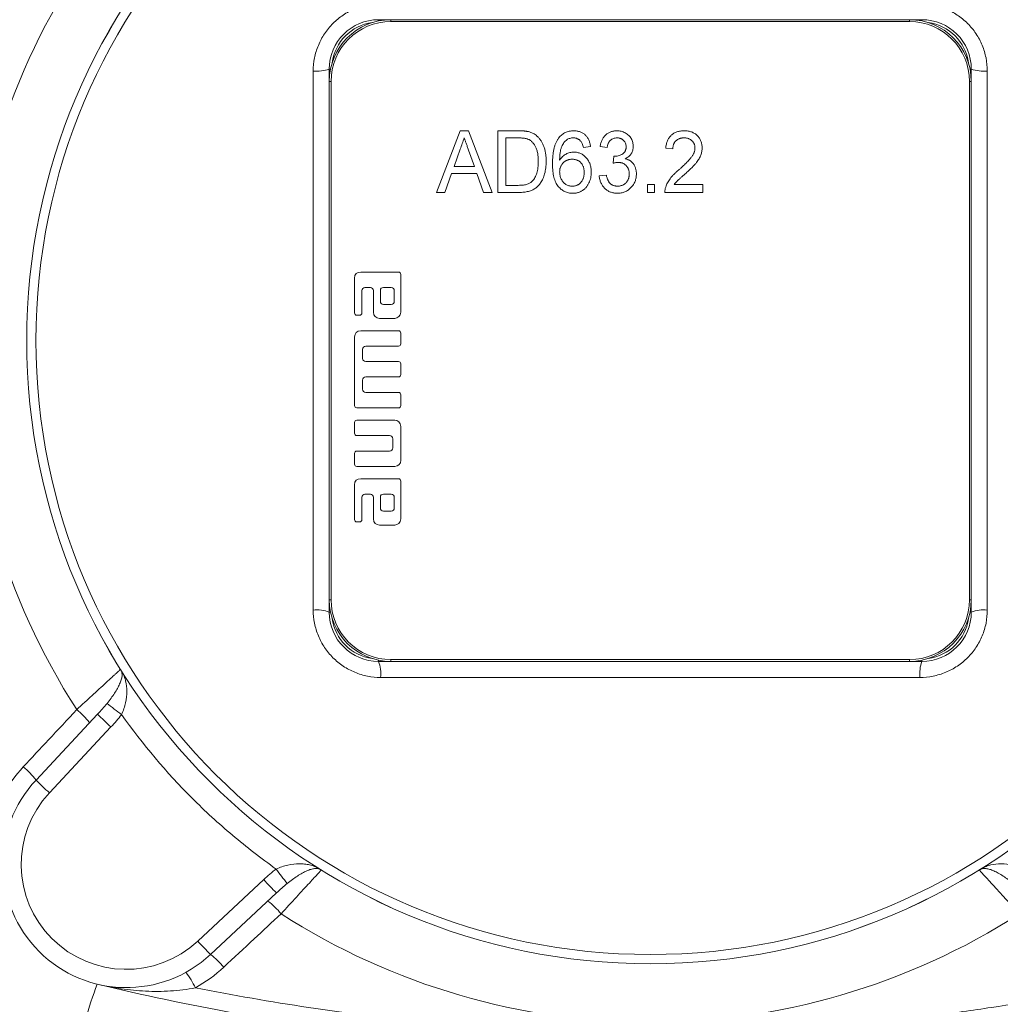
# Model space of a CAD drawing. Header units: millimetres. Extents: x 9 to 1131, y -444 to 1084.
# Tile 22 of 26: x 882 to 962, y 820 to 900. Entities that reach past the tile are written whole.
import ezdxf

# ---------------------------------------------------------------- set-up
doc = ezdxf.new("R2010")
doc.units = ezdxf.units.MM

msp = doc.modelspace()

# ---------------------------------------------------------------- linework, layer by layer
at = {"color": 7, "linetype": 'Continuous', "lineweight": 15}
for p, q in [((911.351, 900.193), (912.351, 900.193)), ((912.351, 900.193), (912.351, 900.043)), ((912.351, 900.193), (954.351, 900.193)), ((954.351, 900.043), (912.351, 900.043)), ((954.351, 900.193), (955.351, 900.193)), ((954.351, 900.193), (954.351, 900.043)), ((907.351, 895.193), (907.351, 896.193)), ((959.351, 896.193), (959.351, 895.193)), ((907.351, 853.193), (907.351, 895.193)), ((907.351, 895.193), (907.501, 895.193)), ((907.501, 895.193), (907.501, 853.193)), ((959.201, 853.193), (959.201, 895.193)), ((959.201, 895.193), (959.351, 895.193)), ((959.351, 895.193), (959.351, 853.193)), ((916.032, 886.193), (917.943, 891.193)), ((917.943, 891.193), (918.633, 891.193)), ((918.633, 891.193), (920.544, 886.193)), ((921.011, 891.193), (922.641, 891.193)), ((921.011, 886.193), (921.011, 891.193)), ((921.652, 890.616), (921.652, 886.77)), ((922.642, 890.616), (921.652, 890.616)), ((917.96, 889.694), (917.468, 888.308)), ((919.106, 888.308), (918.64, 889.623)), ((928.511, 889.911), (927.935, 889.847)), ((929.858, 889.847), (929.281, 889.911)), ((935.178, 889.719), (934.601, 889.783)), ((930.345, 888.565), (930.409, 889.142)), ((917.468, 888.308), (919.106, 888.308)), ((917.263, 887.731), (916.717, 886.193)), ((919.311, 887.731), (917.263, 887.731)), ((919.858, 886.193), (919.311, 887.731)), ((929.217, 887.539), (929.794, 887.603)), ((921.652, 886.77), (922.658, 886.77)), ((933.127, 886.834), (933.704, 886.834)), ((933.127, 886.193), (933.127, 886.834)), ((933.704, 886.834), (933.704, 886.193)), ((935.293, 886.834), (937.614, 886.834)), ((937.614, 886.834), (937.614, 886.193)), ((916.717, 886.193), (916.032, 886.193)), ((920.544, 886.193), (919.858, 886.193)), ((922.718, 886.193), (921.011, 886.193)), ((933.704, 886.193), (933.127, 886.193)), ((937.614, 886.193), (934.537, 886.193)), ((909.401, 879.243), (909.401, 876.431)), ((912.964, 879.743), (909.901, 879.743)), ((913.151, 876.493), (913.151, 879.555)), ((910.245, 878.493), (910.682, 878.493)), ((912.37, 878.493), (911.745, 878.493)), ((909.995, 876.431), (909.995, 878.243)), ((910.933, 878.243), (910.933, 876.493)), ((911.495, 878.243), (911.495, 877.368)), ((912.62, 877.368), (912.62, 878.243)), ((911.745, 877.118), (912.37, 877.118)), ((909.589, 876.243), (909.807, 876.243)), ((911.432, 875.993), (912.651, 875.993)), ((909.401, 874.493), (909.401, 868.93)), ((912.964, 874.993), (909.901, 874.993)), ((913.15, 873.93), (913.151, 874.805)), ((910.307, 873.743), (912.964, 873.743)), ((910.058, 872.743), (910.058, 873.493)), ((912.964, 872.493), (910.307, 872.493)), ((913.151, 871.431), (913.15, 872.31)), ((910.307, 871.243), (912.965, 871.241)), ((910.058, 870.243), (910.058, 870.993)), ((912.964, 869.993), (910.307, 869.993)), ((913.151, 868.93), (913.15, 869.806)), ((909.589, 868.743), (912.965, 868.74)), ((909.401, 867.555), (909.401, 866.68)), ((912.651, 867.743), (909.589, 867.743)), ((913.151, 864.493), (913.151, 867.243)), ((909.589, 866.493), (912.245, 866.493)), ((912.495, 866.243), (912.495, 865.493)), ((909.401, 865.056), (909.401, 864.181)), ((912.245, 865.243), (909.589, 865.243)), ((909.589, 863.993), (912.651, 863.993)), ((909.401, 862.493), (909.401, 859.681)), ((912.964, 862.993), (909.901, 862.993)), ((913.151, 859.743), (913.151, 862.805)), ((910.245, 861.743), (910.682, 861.743)), ((912.37, 861.743), (911.745, 861.743)), ((909.995, 859.681), (909.995, 861.493)), ((910.933, 861.493), (910.933, 859.743)), ((911.495, 861.493), (911.495, 860.618)), ((912.62, 860.618), (912.62, 861.493)), ((911.745, 860.368), (912.37, 860.368)), ((909.589, 859.493), (909.807, 859.493)), ((911.432, 859.243), (912.651, 859.243)), ((907.351, 852.193), (907.351, 853.193)), ((907.351, 853.193), (907.501, 853.193)), ((959.201, 853.193), (959.351, 853.193)), ((959.351, 853.193), (959.351, 852.193)), ((912.351, 848.193), (911.351, 848.193)), ((912.351, 848.343), (954.351, 848.343)), ((912.351, 848.343), (912.351, 848.193)), ((954.351, 848.193), (912.351, 848.193)), ((954.351, 848.343), (954.351, 848.193)), ((955.351, 848.193), (954.351, 848.193)), ((883.61, 838.585), (888.595, 843.931)), ((889.673, 842.889), (884.688, 837.543)), ((896.702, 825.53), (902.047, 830.515)), ((903.089, 829.436), (897.743, 824.451))]:
    msp.add_line(p, q, dxfattribs=at)
at = {"color": 8, "linetype": 'Continuous', "lineweight": 15}
for p, q in [((911.351, 900.092), (911.351, 900.193)), ((955.351, 900.092), (955.351, 900.193)), ((907.452, 896.193), (907.351, 896.193)), ((959.25, 896.193), (959.351, 896.193)), ((907.351, 852.193), (907.452, 852.193)), ((959.351, 852.193), (959.25, 852.193)), ((911.351, 848.193), (911.351, 848.294)), ((955.351, 848.193), (955.351, 848.294))]:
    msp.add_line(p, q, dxfattribs=at)
at = {"color": 7, "linetype": 'Continuous', "lineweight": 15}
for radius in [50.5, 50.499, 49.748]:
    msp.add_circle((933.351, 874.193), radius, dxfattribs=at)
for centre, radius, start, end in [((933.351, 874.193), 55.238, 147.2261, 212.7739), ((911.351, 896.193), 4, 90, 180), ((912.351, 895.193), 5, 90, 180), ((912.351, 895.193), 4.85, 90, 180), ((911.351, 896.193), 3.8, 97.79011, 172.20989), ((954.351, 895.193), 5, 0, 90), ((954.351, 895.193), 4.85, 0, 90), ((955.351, 896.193), 4, 0, 90), ((955.351, 896.193), 3.8, 7.79011, 82.20989), ((906.345, 898.947), 2.932, 264.33703, 290.06789), ((960.357, 898.947), 2.932, 249.93211, 275.66297), ((912.351, 853.193), 5, 180, 270), ((912.351, 853.193), 4.85, 180, 270), ((954.351, 853.193), 4.85, 270, 0), ((954.351, 853.193), 5, 270, 0), ((906.345, 849.439), 2.932, 69.93211, 95.66297), ((911.351, 852.193), 4, 180, 270), ((955.351, 852.193), 4, 270, 0), ((960.357, 849.439), 2.932, 84.33703, 110.06789), ((911.351, 852.193), 3.8, 187.79011, 262.20989), ((955.351, 852.193), 3.8, 277.79011, 352.20989), ((908.597, 847.187), 2.932, 354.33703, 20.06789), ((958.105, 847.187), 2.932, 159.93211, 185.66297), ((882.181, 838.687), 7.33, 38.2537, 49.86239), ((908.242, 868.177), 30.056, 231.08083, 233.89804), ((904.064, 858.87), 21.505, 224.00247, 227.99783), ((877.874, 834.07), 7.299, 38.20726, 49.88067), ((890.923, 831.765), 10, 137, 313), ((899.079, 853.524), 21.505, 224.00247, 227.99783), ((890.905, 831.746), 8.5, 137, 313), ((927.335, 849.084), 30.056, 216.10196, 218.91917), ((918.028, 844.905), 21.505, 222.00217, 225.99753), ((897.845, 823.023), 7.33, 40.13761, 51.7463), ((933.351, 874.193), 55.238, 237.2261, 302.7739), ((912.683, 839.92), 21.505, 222.00217, 225.99753), ((893.228, 818.716), 7.299, 40.11933, 51.79274), ((889.521, 818.317), 7.791, 26.18058, 36.98586), ((921.85, 809.303), 35.64, 159.0491, 168.81595)]:
    msp.add_arc(centre, radius, start, end, dxfattribs=at)
for points, knots in [([(906.056, 896.029), (906.056, 896.388), (906.091, 896.742), (906.194, 897.264), (906.237, 897.437), (906.341, 897.78), (906.402, 897.95), (906.607, 898.446), (906.774, 898.76), (907.17, 899.354), (907.401, 899.636), (907.905, 900.14), (908.181, 900.367), (908.779, 900.767), (909.096, 900.936), (909.753, 901.208), (910.097, 901.313), (910.801, 901.453), (911.156, 901.488), (911.515, 901.488)], [0, 0, 0, 0, 0.125, 0.125, 0.1875, 0.1875, 0.25, 0.25, 0.375, 0.375, 0.5, 0.5, 0.625, 0.625, 0.75, 0.75, 0.875, 0.875, 1, 1, 1, 1]), ([(955.188, 901.488), (955.547, 901.488), (955.9, 901.453), (956.422, 901.35), (956.595, 901.307), (956.938, 901.203), (957.108, 901.142), (957.604, 900.937), (957.918, 900.77), (958.512, 900.374), (958.794, 900.143), (959.298, 899.639), (959.525, 899.364), (959.925, 898.766), (960.094, 898.448), (960.367, 897.791), (960.471, 897.447), (960.612, 896.744), (960.647, 896.388), (960.647, 896.029)], [0, 0, 0, 0, 0.125, 0.125, 0.1875, 0.1875, 0.25, 0.25, 0.375, 0.375, 0.5, 0.5, 0.625, 0.625, 0.75, 0.75, 0.875, 0.875, 1, 1, 1, 1]), ([(906.056, 852.357), (906.056, 855.986), (906.056, 859.625), (906.056, 866.913), (906.056, 870.565), (906.056, 881.498), (906.056, 888.771), (906.056, 896.029)], [0, 0, 0, 0, 0.25, 0.25, 0.5, 0.5, 1, 1, 1, 1]), ([(960.647, 896.029), (960.647, 892.4), (960.647, 888.761), (960.647, 881.473), (960.647, 877.821), (960.647, 866.888), (960.647, 859.615), (960.647, 852.357)], [0, 0, 0, 0, 0.25, 0.25, 0.5, 0.5, 1, 1, 1, 1]), ([(922.641, 891.193), (922.685, 891.193), (922.772, 891.193), (922.897, 891.188), (923.015, 891.184), (923.124, 891.175), (923.226, 891.166), (923.318, 891.152), (923.403, 891.139), (923.457, 891.127), (923.482, 891.121)], [0, 0, 0, 0, 0.157424, 0.306633, 0.445241, 0.5746, 0.694729, 0.805874, 0.906668, 1, 1, 1, 1]), ([(925.947, 890.625), (925.985, 890.67), (926.06, 890.759), (926.188, 890.875), (926.324, 890.974), (926.471, 891.054), (926.628, 891.116), (926.794, 891.162), (926.97, 891.188), (927.091, 891.191), (927.152, 891.193)], [0, 0, 0, 0, 0.128399, 0.252052, 0.373559, 0.49325, 0.614257, 0.738226, 0.866468, 1, 1, 1, 1]), ([(927.152, 891.193), (927.198, 891.192), (927.289, 891.19), (927.421, 891.174), (927.547, 891.147), (927.667, 891.11), (927.78, 891.062), (927.887, 891.003), (927.987, 890.934), (928.08, 890.854), (928.165, 890.764), (928.243, 890.667), (928.31, 890.56), (928.37, 890.447), (928.418, 890.324), (928.46, 890.194), (928.491, 890.055), (928.504, 889.96), (928.511, 889.911)], [0, 0, 0, 0, 0.066831, 0.131182, 0.193072, 0.253383, 0.312355, 0.370833, 0.429632, 0.489002, 0.548563, 0.6085, 0.669189, 0.730882, 0.79451, 0.860019, 0.92847, 1, 1, 1, 1]), ([(929.281, 889.911), (929.29, 889.96), (929.309, 890.058), (929.345, 890.198), (929.392, 890.33), (929.446, 890.453), (929.508, 890.567), (929.578, 890.673), (929.657, 890.77), (929.744, 890.859), (929.837, 890.938), (929.936, 891.006), (930.041, 891.063), (930.151, 891.111), (930.267, 891.148), (930.388, 891.174), (930.515, 891.191), (930.602, 891.192), (930.646, 891.193)], [0, 0, 0, 0, 0.073474, 0.14393, 0.211483, 0.276397, 0.339537, 0.400937, 0.461804, 0.521672, 0.581043, 0.63948, 0.697183, 0.754937, 0.813715, 0.873931, 0.935729, 1, 1, 1, 1]), ([(930.646, 891.193), (930.706, 891.191), (930.826, 891.187), (931.002, 891.153), (931.171, 891.1), (931.33, 891.025), (931.477, 890.932), (931.607, 890.821), (931.719, 890.696), (931.811, 890.555), (931.882, 890.404), (931.935, 890.248), (931.967, 890.086), (931.971, 889.977), (931.973, 889.922)], [0, 0, 0, 0, 0.088649, 0.175139, 0.260794, 0.347181, 0.432481, 0.514672, 0.596397, 0.678294, 0.760076, 0.840002, 0.919676, 1, 1, 1, 1]), ([(934.601, 889.783), (934.607, 889.839), (934.618, 889.947), (934.65, 890.104), (934.691, 890.251), (934.742, 890.388), (934.803, 890.515), (934.875, 890.632), (934.957, 890.739), (935.051, 890.834), (935.154, 890.918), (935.265, 890.992), (935.384, 891.054), (935.512, 891.106), (935.649, 891.144), (935.794, 891.172), (935.947, 891.19), (936.052, 891.192), (936.106, 891.193)], [0, 0, 0, 0, 0.072967, 0.141968, 0.207758, 0.270771, 0.331502, 0.390732, 0.448872, 0.506547, 0.563872, 0.621145, 0.679358, 0.738731, 0.80011, 0.863751, 0.930105, 1, 1, 1, 1]), ([(936.106, 891.193), (936.16, 891.192), (936.266, 891.19), (936.42, 891.171), (936.565, 891.14), (936.703, 891.097), (936.831, 891.04), (936.951, 890.972), (937.062, 890.891), (937.163, 890.798), (937.253, 890.696), (937.333, 890.588), (937.399, 890.473), (937.455, 890.353), (937.497, 890.226), (937.528, 890.094), (937.547, 889.955), (937.549, 889.861), (937.55, 889.813)], [0, 0, 0, 0, 0.072329, 0.141561, 0.207281, 0.270921, 0.333258, 0.394409, 0.455095, 0.516353, 0.577341, 0.637043, 0.695816, 0.754712, 0.813548, 0.874045, 0.935696, 1, 1, 1, 1]), ([(918.287, 890.616), (918.233, 890.464), (918.124, 890.156), (918.015, 889.849), (917.96, 889.694)], [0, 0, 0, 0, 0.496112, 1, 1, 1, 1]), ([(918.64, 889.623), (918.622, 889.673), (918.587, 889.772), (918.535, 889.916), (918.488, 890.053), (918.441, 890.18), (918.4, 890.301), (918.359, 890.413), (918.322, 890.517), (918.298, 890.584), (918.287, 890.616)], [0, 0, 0, 0, 0.153246, 0.298376, 0.435391, 0.564608, 0.685392, 0.798377, 0.903247, 1, 1, 1, 1]), ([(923.448, 890.513), (923.426, 890.521), (923.379, 890.539), (923.302, 890.559), (923.215, 890.578), (923.119, 890.591), (923.013, 890.603), (922.898, 890.611), (922.773, 890.615), (922.687, 890.616), (922.642, 890.616)], [0, 0, 0, 0, 0.087228, 0.18505, 0.29274, 0.411646, 0.542395, 0.683685, 0.835745, 1, 1, 1, 1]), ([(924.281, 888.731), (924.28, 888.795), (924.278, 888.919), (924.267, 889.099), (924.249, 889.269), (924.222, 889.426), (924.188, 889.573), (924.147, 889.708), (924.098, 889.832), (924.041, 889.944), (923.978, 890.046), (923.912, 890.138), (923.844, 890.224), (923.771, 890.299), (923.696, 890.366), (923.617, 890.425), (923.535, 890.474), (923.477, 890.5), (923.448, 890.513)], [0, 0, 0, 0, 0.091784, 0.178424, 0.26013, 0.336666, 0.408687, 0.476012, 0.539622, 0.599999, 0.656936, 0.711725, 0.763648, 0.813598, 0.862274, 0.908973, 0.954867, 1, 1, 1, 1]), ([(923.482, 891.121), (923.548, 891.103), (923.678, 891.068), (923.86, 890.986), (924.028, 890.887), (924.127, 890.804), (924.177, 890.763)], [0, 0, 0, 0, 0.259984, 0.509661, 0.755808, 1, 1, 1, 1]), ([(924.177, 890.763), (924.207, 890.735), (924.269, 890.679), (924.353, 890.584), (924.432, 890.487), (924.506, 890.383), (924.572, 890.273), (924.634, 890.157), (924.689, 890.036), (924.738, 889.909), (924.781, 889.776), (924.819, 889.639), (924.851, 889.497), (924.877, 889.351), (924.897, 889.2), (924.911, 889.044), (924.92, 888.884), (924.921, 888.775), (924.922, 888.72)], [0, 0, 0, 0, 0.055952, 0.111954, 0.168205, 0.22462, 0.282177, 0.340349, 0.399745, 0.460575, 0.522613, 0.586146, 0.650757, 0.717027, 0.785094, 0.854641, 0.926254, 1, 1, 1, 1]), ([(925.435, 888.534), (925.435, 888.593), (925.436, 888.708), (925.442, 888.879), (925.452, 889.044), (925.466, 889.202), (925.484, 889.354), (925.505, 889.5), (925.532, 889.64), (925.561, 889.774), (925.596, 889.902), (925.633, 890.024), (925.676, 890.139), (925.722, 890.249), (925.772, 890.352), (925.825, 890.449), (925.884, 890.54), (925.926, 890.597), (925.947, 890.625)], [0, 0, 0, 0, 0.080471, 0.158699, 0.233818, 0.306337, 0.376316, 0.44382, 0.508472, 0.571252, 0.63136, 0.689781, 0.745755, 0.799845, 0.852191, 0.902947, 0.951899, 1, 1, 1, 1]), ([(926.588, 890.468), (926.548, 890.433), (926.465, 890.362), (926.357, 890.231), (926.261, 890.078), (926.189, 889.936), (926.139, 889.808), (926.106, 889.698), (926.079, 889.576), (926.055, 889.444), (926.037, 889.3), (926.023, 889.145), (926.014, 888.978), (926.012, 888.863), (926.011, 888.803)], [0, 0, 0, 0, 0.087463, 0.179841, 0.277627, 0.383708, 0.441422, 0.503954, 0.572149, 0.645816, 0.724955, 0.810409, 0.902239, 1, 1, 1, 1]), ([(927.118, 890.616), (927.072, 890.614), (926.979, 890.611), (926.843, 890.582), (926.711, 890.536), (926.63, 890.491), (926.588, 890.468)], [0, 0, 0, 0, 0.250545, 0.498539, 0.746579, 1, 1, 1, 1]), ([(927.71, 890.36), (927.69, 890.38), (927.65, 890.42), (927.584, 890.473), (927.515, 890.517), (927.442, 890.553), (927.367, 890.582), (927.287, 890.602), (927.204, 890.614), (927.147, 890.615), (927.118, 890.616)], [0, 0, 0, 0, 0.130064, 0.255547, 0.378913, 0.500263, 0.620946, 0.743794, 0.870216, 1, 1, 1, 1]), ([(930.665, 890.616), (930.614, 890.614), (930.514, 890.61), (930.371, 890.573), (930.243, 890.512), (930.148, 890.441), (930.08, 890.373), (930.033, 890.316), (929.992, 890.252), (929.955, 890.183), (929.923, 890.107), (929.896, 890.026), (929.874, 889.939), (929.863, 889.878), (929.858, 889.847)], [0, 0, 0, 0, 0.124914, 0.242572, 0.356162, 0.470765, 0.52947, 0.589087, 0.650268, 0.713994, 0.780363, 0.849858, 0.922899, 1, 1, 1, 1]), ([(931.396, 889.901), (931.394, 889.951), (931.389, 890.047), (931.35, 890.185), (931.285, 890.309), (931.21, 890.399), (931.14, 890.461), (931.083, 890.503), (931.022, 890.538), (930.957, 890.566), (930.89, 890.59), (930.818, 890.604), (930.743, 890.615), (930.691, 890.616), (930.665, 890.616)], [0, 0, 0, 0, 0.129855, 0.251594, 0.372008, 0.494325, 0.55624, 0.616902, 0.678371, 0.739428, 0.801343, 0.864769, 0.930902, 1, 1, 1, 1]), ([(936.094, 890.616), (936.06, 890.615), (935.994, 890.614), (935.898, 890.603), (935.806, 890.585), (935.72, 890.559), (935.64, 890.524), (935.564, 890.485), (935.494, 890.435), (935.43, 890.38), (935.371, 890.318), (935.32, 890.249), (935.277, 890.174), (935.24, 890.094), (935.214, 890.008), (935.193, 889.917), (935.182, 889.819), (935.179, 889.753), (935.178, 889.719)], [0, 0, 0, 0, 0.069876, 0.136676, 0.200125, 0.262235, 0.322327, 0.381088, 0.439194, 0.498506, 0.557197, 0.615958, 0.675124, 0.73577, 0.797424, 0.861835, 0.929402, 1, 1, 1, 1]), ([(936.973, 889.802), (936.972, 889.83), (936.971, 889.885), (936.959, 889.966), (936.941, 890.044), (936.913, 890.118), (936.879, 890.189), (936.836, 890.257), (936.787, 890.321), (936.731, 890.382), (936.667, 890.437), (936.599, 890.485), (936.526, 890.525), (936.448, 890.558), (936.366, 890.585), (936.279, 890.602), (936.188, 890.614), (936.125, 890.615), (936.094, 890.616)], [0, 0, 0, 0, 0.062786, 0.123077, 0.183015, 0.241126, 0.2999, 0.358939, 0.419119, 0.481451, 0.54389, 0.606034, 0.668182, 0.730728, 0.794242, 0.860573, 0.929009, 1, 1, 1, 1]), ([(927.935, 889.847), (927.921, 889.902), (927.895, 890.005), (927.843, 890.146), (927.785, 890.265), (927.734, 890.33), (927.71, 890.36)], [0, 0, 0, 0, 0.300985, 0.565713, 0.797211, 1, 1, 1, 1]), ([(930.499, 889.135), (930.555, 889.137), (930.666, 889.142), (930.828, 889.178), (930.981, 889.238), (931.099, 889.305), (931.185, 889.371), (931.242, 889.428), (931.291, 889.491), (931.329, 889.561), (931.359, 889.637), (931.381, 889.72), (931.394, 889.808), (931.395, 889.87), (931.396, 889.901)], [0, 0, 0, 0, 0.127076, 0.250648, 0.372963, 0.496681, 0.557957, 0.617709, 0.677466, 0.736898, 0.797843, 0.861899, 0.929014, 1, 1, 1, 1]), ([(931.973, 889.922), (931.971, 889.87), (931.968, 889.768), (931.935, 889.618), (931.885, 889.476), (931.814, 889.342), (931.722, 889.217), (931.609, 889.107), (931.478, 889.008), (931.379, 888.957), (931.328, 888.93)], [0, 0, 0, 0, 0.124283, 0.245276, 0.364228, 0.485571, 0.607998, 0.733041, 0.862827, 1, 1, 1, 1]), ([(935.688, 888.047), (935.749, 888.102), (935.866, 888.207), (936.031, 888.362), (936.183, 888.507), (936.318, 888.642), (936.439, 888.767), (936.543, 888.884), (936.633, 888.99), (936.708, 889.088), (936.772, 889.181), (936.825, 889.272), (936.871, 889.362), (936.908, 889.451), (936.937, 889.54), (936.958, 889.628), (936.971, 889.715), (936.972, 889.773), (936.973, 889.802)], [0, 0, 0, 0, 0.109544, 0.211404, 0.305296, 0.390922, 0.468637, 0.53851, 0.600586, 0.655304, 0.70469, 0.751921, 0.796649, 0.839877, 0.881859, 0.921999, 0.961388, 1, 1, 1, 1]), ([(937.55, 889.813), (937.548, 889.763), (937.545, 889.664), (937.526, 889.516), (937.493, 889.37), (937.446, 889.224), (937.383, 889.076), (937.304, 888.926), (937.206, 888.773), (937.113, 888.642), (937.025, 888.533), (936.947, 888.443), (936.857, 888.346), (936.757, 888.242), (936.645, 888.132), (936.524, 888.014), (936.39, 887.89), (936.297, 887.805), (936.249, 887.762)], [0, 0, 0, 0, 0.05918, 0.118383, 0.178169, 0.238548, 0.301903, 0.369617, 0.441761, 0.519023, 0.561628, 0.609198, 0.661778, 0.719405, 0.781823, 0.849616, 0.922245, 1, 1, 1, 1]), ([(926.011, 888.803), (926.047, 888.856), (926.117, 888.96), (926.242, 889.096), (926.378, 889.211), (926.526, 889.302), (926.68, 889.374), (926.84, 889.424), (927.003, 889.457), (927.113, 889.46), (927.168, 889.462)], [0, 0, 0, 0, 0.13783, 0.269304, 0.396042, 0.520882, 0.64296, 0.762262, 0.881, 1, 1, 1, 1]), ([(927.017, 888.885), (926.983, 888.885), (926.915, 888.884), (926.816, 888.869), (926.72, 888.847), (926.629, 888.816), (926.541, 888.776), (926.458, 888.726), (926.378, 888.669), (926.304, 888.602), (926.234, 888.529), (926.176, 888.447), (926.124, 888.363), (926.083, 888.271), (926.051, 888.175), (926.027, 888.072), (926.015, 887.964), (926.013, 887.89), (926.011, 887.853)], [0, 0, 0, 0, 0.063979, 0.126038, 0.185959, 0.245629, 0.305063, 0.364887, 0.425353, 0.487774, 0.550574, 0.612272, 0.673798, 0.735183, 0.797993, 0.862892, 0.929794, 1, 1, 1, 1]), ([(927.999, 887.82), (927.998, 887.86), (927.996, 887.938), (927.984, 888.053), (927.964, 888.161), (927.934, 888.262), (927.899, 888.357), (927.853, 888.445), (927.799, 888.526), (927.738, 888.602), (927.669, 888.669), (927.593, 888.726), (927.512, 888.776), (927.425, 888.816), (927.331, 888.847), (927.231, 888.869), (927.126, 888.884), (927.054, 888.885), (927.017, 888.885)], [0, 0, 0, 0, 0.073309, 0.143299, 0.210476, 0.274049, 0.336078, 0.395883, 0.455322, 0.514349, 0.573072, 0.630589, 0.687869, 0.746334, 0.806189, 0.86811, 0.932183, 1, 1, 1, 1]), ([(927.168, 889.462), (927.216, 889.461), (927.311, 889.458), (927.45, 889.437), (927.583, 889.4), (927.712, 889.352), (927.833, 889.286), (927.951, 889.209), (928.063, 889.116), (928.167, 889.01), (928.263, 888.894), (928.346, 888.767), (928.418, 888.634), (928.475, 888.49), (928.521, 888.339), (928.552, 888.18), (928.573, 888.013), (928.575, 887.898), (928.576, 887.84)], [0, 0, 0, 0, 0.059802, 0.118108, 0.17566, 0.232519, 0.289694, 0.348199, 0.408418, 0.470739, 0.533954, 0.596976, 0.65995, 0.723863, 0.789276, 0.857021, 0.92686, 1, 1, 1, 1]), ([(930.409, 889.142), (930.426, 889.14), (930.455, 889.137), (930.486, 889.135), (930.499, 889.135)], [0, 0, 0, 0, 0.567518, 1, 1, 1, 1]), ([(931.328, 888.93), (931.362, 888.921), (931.429, 888.904), (931.524, 888.866), (931.615, 888.825), (931.7, 888.774), (931.781, 888.719), (931.855, 888.654), (931.924, 888.584), (931.987, 888.506), (932.045, 888.423), (932.093, 888.334), (932.136, 888.24), (932.17, 888.141), (932.197, 888.038), (932.216, 887.928), (932.227, 887.815), (932.229, 887.737), (932.229, 887.697)], [0, 0, 0, 0, 0.063469, 0.12483, 0.184818, 0.244381, 0.303363, 0.362456, 0.421823, 0.481914, 0.542729, 0.604093, 0.665728, 0.72838, 0.793279, 0.859512, 0.928687, 1, 1, 1, 1]), ([(924.922, 888.72), (924.92, 888.628), (924.917, 888.449), (924.894, 888.188), (924.856, 887.943), (924.8, 887.715), (924.733, 887.504), (924.656, 887.313), (924.573, 887.138), (924.478, 886.985), (924.376, 886.848), (924.271, 886.726), (924.161, 886.62), (924.045, 886.527), (923.92, 886.448), (923.784, 886.38), (923.636, 886.324), (923.476, 886.275), (923.303, 886.239), (923.119, 886.212), (922.923, 886.196), (922.788, 886.194), (922.718, 886.193)], [0, 0, 0, 0, 0.072096, 0.140248, 0.204509, 0.265749, 0.323304, 0.377318, 0.427298, 0.474185, 0.518416, 0.560247, 0.600134, 0.638058, 0.676088, 0.715556, 0.756723, 0.80009, 0.846027, 0.894327, 0.945674, 1, 1, 1, 1]), ([(923.812, 887.124), (923.848, 887.166), (923.922, 887.253), (924.014, 887.404), (924.094, 887.575), (924.162, 887.765), (924.216, 887.977), (924.253, 888.21), (924.276, 888.463), (924.279, 888.64), (924.281, 888.731)], [0, 0, 0, 0, 0.096946, 0.199707, 0.309101, 0.427168, 0.554028, 0.690994, 0.839625, 1, 1, 1, 1]), ([(927.086, 886.129), (927.027, 886.131), (926.91, 886.134), (926.739, 886.16), (926.576, 886.205), (926.422, 886.266), (926.276, 886.345), (926.139, 886.442), (926.011, 886.557), (925.891, 886.689), (925.781, 886.841), (925.689, 887.017), (925.61, 887.215), (925.545, 887.435), (925.496, 887.678), (925.46, 887.944), (925.438, 888.231), (925.436, 888.431), (925.435, 888.534)], [0, 0, 0, 0, 0.054113, 0.106328, 0.157003, 0.207012, 0.256735, 0.307278, 0.359319, 0.413054, 0.469419, 0.529321, 0.593482, 0.662841, 0.737868, 0.818765, 0.906158, 1, 1, 1, 1]), ([(930.747, 888.633), (930.719, 888.632), (930.658, 888.63), (930.562, 888.616), (930.456, 888.595), (930.384, 888.575), (930.345, 888.565)], [0, 0, 0, 0, 0.208616, 0.446117, 0.708632, 1, 1, 1, 1]), ([(931.652, 887.702), (931.652, 887.736), (931.65, 887.8), (931.638, 887.895), (931.618, 887.985), (931.59, 888.071), (931.553, 888.153), (931.511, 888.23), (931.458, 888.303), (931.398, 888.37), (931.333, 888.432), (931.262, 888.486), (931.187, 888.531), (931.107, 888.568), (931.023, 888.598), (930.935, 888.619), (930.842, 888.631), (930.779, 888.632), (930.747, 888.633)], [0, 0, 0, 0, 0.068229, 0.133485, 0.196973, 0.2586, 0.319639, 0.380371, 0.441531, 0.503979, 0.566337, 0.626798, 0.687028, 0.747101, 0.807645, 0.869945, 0.933835, 1, 1, 1, 1]), ([(934.6, 886.632), (934.621, 886.69), (934.662, 886.807), (934.743, 886.978), (934.841, 887.147), (934.935, 887.285), (935.022, 887.395), (935.094, 887.481), (935.174, 887.569), (935.262, 887.66), (935.358, 887.754), (935.461, 887.85), (935.571, 887.948), (935.648, 888.013), (935.688, 888.047)], [0, 0, 0, 0, 0.102069, 0.206032, 0.313376, 0.424806, 0.483141, 0.545204, 0.611012, 0.681059, 0.754623, 0.832534, 0.914054, 1, 1, 1, 1]), ([(926.011, 887.853), (926.013, 887.802), (926.015, 887.703), (926.043, 887.555), (926.085, 887.411), (926.145, 887.272), (926.218, 887.143), (926.303, 887.027), (926.401, 886.929), (926.51, 886.848), (926.63, 886.785), (926.759, 886.738), (926.897, 886.711), (926.992, 886.707), (927.041, 886.706)], [0, 0, 0, 0, 0.087438, 0.17376, 0.260515, 0.349177, 0.436249, 0.519023, 0.598873, 0.677108, 0.754971, 0.834144, 0.914853, 1, 1, 1, 1]), ([(927.041, 886.706), (927.076, 886.707), (927.144, 886.709), (927.243, 886.723), (927.337, 886.746), (927.426, 886.78), (927.511, 886.822), (927.591, 886.873), (927.665, 886.935), (927.734, 887.004), (927.796, 887.083), (927.85, 887.168), (927.897, 887.26), (927.933, 887.36), (927.964, 887.465), (927.983, 887.577), (927.997, 887.696), (927.998, 887.778), (927.999, 887.82)], [0, 0, 0, 0, 0.063074, 0.123043, 0.181666, 0.238599, 0.295491, 0.352454, 0.410548, 0.470091, 0.53045, 0.591454, 0.653222, 0.717246, 0.783398, 0.851722, 0.924239, 1, 1, 1, 1]), ([(928.576, 887.84), (928.573, 887.762), (928.569, 887.61), (928.532, 887.385), (928.47, 887.169), (928.4, 886.997), (928.334, 886.866), (928.279, 886.774), (928.218, 886.688), (928.155, 886.606), (928.086, 886.532), (928.013, 886.463), (927.935, 886.4), (927.853, 886.343), (927.767, 886.294), (927.679, 886.249), (927.587, 886.212), (927.492, 886.182), (927.394, 886.158), (927.294, 886.141), (927.191, 886.13), (927.122, 886.129), (927.086, 886.129)], [0, 0, 0, 0, 0.091328, 0.180515, 0.268373, 0.35621, 0.399648, 0.441968, 0.483371, 0.52413, 0.56381, 0.60347, 0.642502, 0.681931, 0.721208, 0.760054, 0.799206, 0.838164, 0.877617, 0.917666, 0.958132, 1, 1, 1, 1]), ([(930.679, 886.129), (930.629, 886.13), (930.532, 886.132), (930.39, 886.15), (930.254, 886.182), (930.124, 886.225), (930.001, 886.28), (929.884, 886.347), (929.774, 886.428), (929.671, 886.52), (929.577, 886.622), (929.492, 886.731), (929.419, 886.848), (929.356, 886.972), (929.305, 887.103), (929.263, 887.242), (929.233, 887.388), (929.222, 887.488), (929.217, 887.539)], [0, 0, 0, 0, 0.065982, 0.129743, 0.191445, 0.252017, 0.311631, 0.371304, 0.431533, 0.493053, 0.555144, 0.616092, 0.677523, 0.738882, 0.801666, 0.865368, 0.931764, 1, 1, 1, 1]), ([(929.794, 887.603), (929.802, 887.565), (929.817, 887.49), (929.849, 887.384), (929.883, 887.285), (929.919, 887.194), (929.962, 887.113), (930.007, 887.039), (930.056, 886.973), (930.109, 886.916), (930.167, 886.866), (930.229, 886.822), (930.296, 886.787), (930.367, 886.756), (930.444, 886.735), (930.524, 886.717), (930.61, 886.707), (930.669, 886.706), (930.699, 886.706)], [0, 0, 0, 0, 0.083853, 0.1624, 0.236846, 0.306053, 0.370945, 0.431935, 0.489828, 0.545183, 0.598642, 0.651722, 0.705816, 0.760634, 0.816223, 0.875086, 0.935956, 1, 1, 1, 1]), ([(932.229, 887.697), (932.228, 887.644), (932.225, 887.538), (932.205, 887.382), (932.17, 887.234), (932.122, 887.091), (932.061, 886.954), (931.985, 886.824), (931.895, 886.7), (931.792, 886.584), (931.68, 886.477), (931.559, 886.384), (931.43, 886.305), (931.294, 886.241), (931.15, 886.19), (931, 886.154), (930.841, 886.133), (930.734, 886.13), (930.679, 886.129)], [0, 0, 0, 0, 0.065528, 0.128674, 0.190515, 0.251465, 0.312074, 0.372749, 0.434484, 0.497868, 0.561147, 0.623202, 0.684153, 0.744903, 0.806119, 0.868844, 0.933253, 1, 1, 1, 1]), ([(930.699, 886.706), (930.734, 886.706), (930.804, 886.707), (930.904, 886.722), (930.999, 886.744), (931.09, 886.775), (931.174, 886.816), (931.253, 886.866), (931.327, 886.924), (931.394, 886.991), (931.455, 887.065), (931.507, 887.144), (931.553, 887.226), (931.589, 887.313), (931.618, 887.404), (931.638, 887.5), (931.65, 887.6), (931.652, 887.668), (931.652, 887.702)], [0, 0, 0, 0, 0.068619, 0.133938, 0.196388, 0.257965, 0.31843, 0.378018, 0.438331, 0.500084, 0.562121, 0.622762, 0.68327, 0.743579, 0.805363, 0.868164, 0.932674, 1, 1, 1, 1]), ([(936.249, 887.762), (936.208, 887.726), (936.129, 887.658), (936.017, 887.558), (935.915, 887.47), (935.825, 887.389), (935.744, 887.319), (935.677, 887.255), (935.618, 887.202), (935.53, 887.119), (935.416, 887.003), (935.333, 886.888), (935.293, 886.834)], [0, 0, 0, 0, 0.122319, 0.234476, 0.336044, 0.426391, 0.506645, 0.576197, 0.635147, 0.683452, 0.849035, 1, 1, 1, 1]), ([(922.658, 886.77), (922.732, 886.771), (922.87, 886.773), (923.066, 886.79), (923.238, 886.818), (923.385, 886.859), (923.513, 886.911), (923.626, 886.971), (923.727, 887.041), (923.784, 887.096), (923.812, 887.124)], [0, 0, 0, 0, 0.177621, 0.335597, 0.474781, 0.596394, 0.705352, 0.807897, 0.905752, 1, 1, 1, 1]), ([(934.537, 886.193), (934.537, 886.231), (934.536, 886.305), (934.548, 886.417), (934.568, 886.526), (934.59, 886.596), (934.6, 886.632)], [0, 0, 0, 0, 0.254102, 0.502681, 0.752286, 1, 1, 1, 1]), ([(911.515, 846.898), (911.156, 846.898), (910.802, 846.933), (910.28, 847.036), (910.107, 847.079), (909.765, 847.183), (909.594, 847.244), (909.098, 847.449), (908.785, 847.616), (908.19, 848.012), (907.909, 848.243), (907.404, 848.747), (907.177, 849.022), (906.777, 849.62), (906.608, 849.938), (906.336, 850.595), (906.231, 850.939), (906.091, 851.642), (906.056, 851.998), (906.056, 852.357)], [0, 0, 0, 0, 0.125, 0.125, 0.1875, 0.1875, 0.25, 0.25, 0.375, 0.375, 0.5, 0.5, 0.625, 0.625, 0.75, 0.75, 0.875, 0.875, 1, 1, 1, 1]), ([(960.647, 852.357), (960.647, 851.998), (960.612, 851.644), (960.508, 851.122), (960.465, 850.949), (960.361, 850.606), (960.301, 850.436), (960.096, 849.94), (959.928, 849.626), (959.532, 849.032), (959.301, 848.75), (958.797, 848.246), (958.522, 848.019), (957.924, 847.619), (957.606, 847.45), (956.95, 847.178), (956.605, 847.073), (955.902, 846.933), (955.547, 846.898), (955.188, 846.898)], [0, 0, 0, 0, 0.125, 0.125, 0.1875, 0.1875, 0.25, 0.25, 0.375, 0.375, 0.5, 0.5, 0.625, 0.625, 0.75, 0.75, 0.875, 0.875, 1, 1, 1, 1]), ([(886.906, 844.291), (887.14, 844.508), (887.37, 844.72), (887.821, 845.137), (888.045, 845.343), (888.469, 845.734), (888.671, 845.919), (889.053, 846.27), (889.235, 846.437), (889.561, 846.735), (889.708, 846.869), (889.902, 847.047), (889.963, 847.102), (890.074, 847.203), (890.124, 847.249), (890.259, 847.371), (890.328, 847.434), (890.424, 847.522), (890.45, 847.545), (890.452, 847.548)], [0, 0, 0, 0, 0.125, 0.125, 0.25, 0.25, 0.375, 0.375, 0.5, 0.5, 0.625, 0.625, 0.6875, 0.6875, 0.75, 0.75, 0.875, 0.875, 1, 1, 1, 1]), ([(889.36, 844.793), (889.589, 845.075), (889.789, 845.349), (890.048, 845.75), (890.127, 845.881), (890.266, 846.131), (890.327, 846.251), (890.43, 846.483), (890.473, 846.595), (890.536, 846.804), (890.558, 846.902), (890.579, 847.088), (890.579, 847.175), (890.559, 847.3), (890.549, 847.341), (890.526, 847.405), (890.517, 847.427), (890.499, 847.465), (890.493, 847.478), (890.476, 847.509), (890.465, 847.527), (890.452, 847.548)], [0, 0, 0, 0, 0.25, 0.25, 0.375, 0.375, 0.5, 0.5, 0.625, 0.625, 0.75, 0.75, 0.875, 0.875, 0.9375, 0.9375, 0.96875, 0.96875, 0.984375, 0.984375, 1, 1, 1, 1]), ([(890.559, 847.377), (890.598, 847.308), (890.631, 847.244), (890.691, 847.117), (890.718, 847.054), (890.792, 846.864), (890.833, 846.735), (890.929, 846.335), (890.959, 846.059), (890.956, 845.474), (890.922, 845.163), (890.783, 844.532), (890.679, 844.207), (890.532, 843.893)], [0, 0, 0, 0, 0.0625, 0.0625, 0.125, 0.125, 0.25, 0.25, 0.5, 0.5, 0.75, 0.75, 1, 1, 1, 1]), ([(955.188, 846.898), (951.558, 846.898), (947.919, 846.898), (940.631, 846.898), (936.979, 846.898), (926.047, 846.898), (918.773, 846.898), (911.515, 846.898)], [0, 0, 0, 0, 0.25, 0.25, 0.5, 0.5, 1, 1, 1, 1]), ([(882.577, 839.652), (883.259, 840.382), (883.94, 841.112), (884.621, 841.843), (885.383, 842.659), (886.145, 843.475), (886.906, 844.291)], [0, 0, 0, 0, 0.003, 0.003, 0.003, 0.006353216, 0.006353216, 0.006353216, 0.006353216]), ([(903.051, 831.374), (901.832, 832.237), (900.648, 833.153), (898.376, 835.071), (897.287, 836.073), (894.156, 839.206), (892.251, 841.463), (890.532, 843.893)], [0, 0, 0, 0, 0.25, 0.25, 0.5, 0.5, 1, 1, 1, 1]), ([(903.051, 831.374), (903.366, 831.521), (903.683, 831.623), (904.322, 831.764), (904.627, 831.798), (905.069, 831.8), (905.215, 831.793), (905.494, 831.762), (905.629, 831.738), (905.893, 831.675), (906.021, 831.635), (906.211, 831.56), (906.275, 831.533), (906.402, 831.473), (906.467, 831.439), (906.535, 831.401)], [0, 0, 0, 0, 0.25, 0.25, 0.5, 0.5, 0.625, 0.625, 0.75, 0.75, 0.875, 0.875, 0.9375, 0.9375, 1, 1, 1, 1]), ([(906.706, 831.294), (906.685, 831.307), (906.667, 831.318), (906.636, 831.335), (906.622, 831.341), (906.585, 831.359), (906.563, 831.368), (906.499, 831.391), (906.458, 831.401), (906.332, 831.421), (906.246, 831.421), (906.061, 831.4), (905.963, 831.378), (905.753, 831.315), (905.641, 831.272), (905.409, 831.169), (905.289, 831.108), (905.04, 830.969), (904.909, 830.891), (904.508, 830.631), (904.234, 830.431), (903.951, 830.202)], [0, 0, 0, 0, 0.015625, 0.015625, 0.03125, 0.03125, 0.0625, 0.0625, 0.125, 0.125, 0.25, 0.25, 0.375, 0.375, 0.5, 0.5, 0.625, 0.625, 0.75, 0.75, 1, 1, 1, 1]), ([(962.751, 830.202), (962.469, 830.43), (962.195, 830.631), (961.794, 830.89), (961.664, 830.969), (961.414, 831.108), (961.293, 831.169), (961.061, 831.272), (960.949, 831.315), (960.74, 831.378), (960.642, 831.4), (960.457, 831.421), (960.37, 831.421), (960.244, 831.401), (960.203, 831.391), (960.139, 831.368), (960.117, 831.359), (960.08, 831.341), (960.066, 831.334), (960.036, 831.318), (960.017, 831.307), (959.997, 831.294)], [0, 0, 0, 0, 0.25, 0.25, 0.375, 0.375, 0.5, 0.5, 0.625, 0.625, 0.75, 0.75, 0.875, 0.875, 0.9375, 0.9375, 0.96875, 0.96875, 0.984375, 0.984375, 1, 1, 1, 1]), ([(960.167, 831.401), (960.237, 831.44), (960.301, 831.473), (960.428, 831.533), (960.49, 831.56), (960.68, 831.634), (960.809, 831.674), (961.209, 831.771), (961.485, 831.801), (962.07, 831.798), (962.382, 831.764), (963.012, 831.625), (963.338, 831.52), (963.651, 831.374)], [0, 0, 0, 0, 0.0625, 0.0625, 0.125, 0.125, 0.25, 0.25, 0.5, 0.5, 0.75, 0.75, 1, 1, 1, 1]), ([(906.706, 831.294), (906.703, 831.292), (906.68, 831.266), (906.593, 831.17), (906.529, 831.1), (906.365, 830.92), (906.262, 830.807), (906.026, 830.548), (905.891, 830.401), (905.591, 830.073), (905.426, 829.892), (905.075, 829.51), (904.889, 829.308), (904.298, 828.665), (903.883, 828.216), (903.449, 827.748)], [0, 0, 0, 0, 0.125, 0.125, 0.25, 0.25, 0.375, 0.375, 0.5, 0.5, 0.625, 0.625, 0.75, 0.75, 1, 1, 1, 1]), ([(963.253, 827.748), (963.036, 827.982), (962.824, 828.211), (962.407, 828.663), (962.201, 828.886), (961.81, 829.311), (961.625, 829.513), (961.274, 829.895), (961.108, 830.077), (960.809, 830.403), (960.676, 830.549), (960.498, 830.744), (960.442, 830.805), (960.341, 830.916), (960.296, 830.966), (960.173, 831.101), (960.11, 831.17), (960.022, 831.266), (959.999, 831.292), (959.997, 831.294)], [0, 0, 0, 0, 0.125, 0.125, 0.25, 0.25, 0.375, 0.375, 0.5, 0.5, 0.625, 0.625, 0.6875, 0.6875, 0.75, 0.75, 0.875, 0.875, 1, 1, 1, 1]), ([(903.449, 827.748), (902.719, 827.067), (901.989, 826.385), (901.259, 825.704), (900.443, 824.942), (899.626, 824.181), (898.81, 823.419)], [0, 0, 0, 0, 0.003, 0.003, 0.003, 0.006353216, 0.006353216, 0.006353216, 0.006353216]), ([(886.887, 816.216), (886.78, 816.245), (886.571, 816.302), (886.269, 816.392), (885.925, 816.502), (885.532, 816.64), (884.943, 816.87), (884.218, 817.196), (883.647, 817.5), (882.816, 817.978), (881.751, 818.688), (880.311, 819.941), (879.025, 821.374), (878.104, 822.699), (877.463, 823.822), (877.104, 824.55), (876.842, 825.144), (876.662, 825.589), (876.493, 826.045), (876.39, 826.353), (876.336, 826.514)], [0, 0, 0, 0, 0.021619, 0.04215, 0.061601, 0.092114, 0.123307, 0.185058, 0.247046, 0.249345, 0.37204, 0.495875, 0.620831, 0.746892, 0.809946, 0.873223, 0.905168, 0.936565, 0.966931, 1, 1, 1, 1]), ([(978.136, 822.047), (970.762, 820.258), (963.355, 818.928), (948.479, 817.148), (941.01, 816.699), (929.758, 816.69), (926, 816.798), (920.35, 817.129), (918.465, 817.268), (914.69, 817.602), (912.801, 817.798), (903.392, 818.917), (895.941, 820.258), (888.566, 822.047)], [0, 0, 0, 0, 0.25, 0.25, 0.5, 0.5, 0.625, 0.625, 0.6875, 0.6875, 0.75, 0.75, 1, 1, 1, 1]), ([(896.513, 821.754), (895.838, 821.616), (895.166, 821.533), (893.821, 821.447), (893.147, 821.445), (891.818, 821.508), (891.161, 821.574), (890.182, 821.717), (889.858, 821.772), (889.21, 821.898), (888.886, 821.969), (888.566, 822.047)], [0, 0, 0, 0, 0.25, 0.25, 0.5, 0.5, 0.75, 0.75, 0.875, 0.875, 1, 1, 1, 1]), ([(896.513, 821.754), (902.622, 820.536), (908.741, 819.629), (920.995, 818.42), (927.131, 818.117), (939.42, 818.112), (945.574, 818.41), (953.277, 819.166), (954.819, 819.337), (957.902, 819.716), (959.446, 819.926), (964.067, 820.612), (967.134, 821.145), (970.189, 821.754)], [0, 0, 0, 0, 0.25, 0.25, 0.5, 0.5, 0.75, 0.75, 0.8125, 0.8125, 0.875, 0.875, 1, 1, 1, 1])]:
    msp.add_open_spline(points, degree=3, knots=knots, dxfattribs=at)
for points in [[(909.901, 879.743), (909.568, 879.743), (909.401, 879.581), (909.401, 879.243)], [(913.151, 879.555), (913.151, 879.659), (913.067, 879.743), (912.964, 879.743)], [(909.995, 878.243), (909.995, 878.384), (910.109, 878.493), (910.245, 878.493)], [(910.682, 878.493), (910.819, 878.493), (910.933, 878.384), (910.933, 878.243)], [(911.745, 878.493), (911.572, 878.493), (911.495, 878.41), (911.495, 878.243)], [(912.62, 878.243), (912.62, 878.379), (912.515, 878.493), (912.37, 878.493)], [(911.495, 877.368), (911.495, 877.232), (911.609, 877.118), (911.745, 877.118)], [(912.37, 877.118), (912.52, 877.118), (912.62, 877.244), (912.62, 877.368)], [(909.401, 876.431), (909.401, 876.33), (909.486, 876.243), (909.589, 876.243)], [(909.807, 876.243), (909.908, 876.243), (909.995, 876.329), (909.995, 876.431)], [(910.933, 876.493), (910.933, 876.2), (911.17, 875.993), (911.432, 875.993)], [(912.651, 875.993), (912.909, 875.993), (913.151, 876.198), (913.151, 876.493)], [(909.901, 874.993), (909.618, 874.993), (909.401, 874.763), (909.401, 874.493)], [(913.151, 874.805), (913.151, 874.909), (913.067, 874.993), (912.964, 874.993)], [(910.058, 873.493), (910.058, 873.629), (910.164, 873.743), (910.307, 873.743)], [(912.964, 873.743), (913.067, 873.743), (913.15, 873.827), (913.15, 873.93)], [(910.307, 872.493), (910.174, 872.493), (910.058, 872.603), (910.058, 872.743)], [(913.15, 872.31), (913.15, 872.411), (913.067, 872.493), (912.964, 872.493)], [(910.058, 870.993), (910.058, 871.127), (910.169, 871.243), (910.307, 871.243)], [(912.965, 871.241), (913.068, 871.241), (913.151, 871.33), (913.151, 871.431)], [(910.307, 869.993), (910.172, 869.993), (910.058, 870.107), (910.058, 870.243)], [(913.15, 869.806), (913.15, 869.907), (913.067, 869.993), (912.964, 869.993)], [(909.401, 868.93), (909.401, 868.83), (909.486, 868.743), (909.589, 868.743)], [(912.965, 868.74), (913.068, 868.74), (913.151, 868.829), (913.151, 868.93)], [(909.589, 867.743), (909.486, 867.743), (909.401, 867.659), (909.401, 867.555)], [(913.151, 867.243), (913.151, 867.545), (912.895, 867.743), (912.651, 867.743)], [(909.401, 866.68), (909.401, 866.577), (909.486, 866.493), (909.589, 866.493)], [(912.245, 866.493), (912.372, 866.493), (912.495, 866.388), (912.495, 866.243)], [(909.589, 865.243), (909.486, 865.243), (909.401, 865.156), (909.401, 865.056)], [(912.495, 865.493), (912.495, 865.355), (912.381, 865.243), (912.245, 865.243)], [(909.401, 864.181), (909.401, 864.08), (909.486, 863.993), (909.589, 863.993)], [(912.651, 863.993), (912.916, 863.993), (913.151, 864.207), (913.151, 864.493)], [(909.901, 862.993), (909.568, 862.993), (909.401, 862.831), (909.401, 862.493)], [(913.151, 862.805), (913.151, 862.909), (913.067, 862.993), (912.964, 862.993)], [(909.995, 861.493), (909.995, 861.633), (910.109, 861.743), (910.245, 861.743)], [(910.682, 861.743), (910.819, 861.743), (910.933, 861.633), (910.933, 861.493)], [(911.745, 861.743), (911.572, 861.743), (911.495, 861.66), (911.495, 861.493)], [(912.62, 861.493), (912.62, 861.629), (912.515, 861.743), (912.37, 861.743)], [(911.495, 860.618), (911.495, 860.482), (911.609, 860.368), (911.745, 860.368)], [(912.37, 860.368), (912.52, 860.368), (912.62, 860.494), (912.62, 860.618)], [(909.401, 859.681), (909.401, 859.579), (909.486, 859.493), (909.589, 859.493)], [(909.807, 859.493), (909.908, 859.493), (909.995, 859.579), (909.995, 859.681)], [(910.933, 859.743), (910.933, 859.45), (911.17, 859.243), (911.432, 859.243)], [(912.651, 859.243), (912.909, 859.243), (913.151, 859.448), (913.151, 859.743)], [(888.595, 843.931), (888.86, 844.216), (889.121, 844.497), (889.36, 844.793)], [(890.532, 843.893), (890.269, 843.539), (889.974, 843.212), (889.673, 842.889)], [(880.913, 837.355), (881.372, 838.19), (881.927, 838.955), (882.577, 839.652)], [(902.047, 830.515), (902.37, 830.816), (902.697, 831.111), (903.051, 831.374)], [(903.951, 830.202), (903.655, 829.962), (903.374, 829.702), (903.089, 829.436)], [(898.81, 823.419), (898.114, 822.769), (897.348, 822.214), (896.513, 821.754)]]:
    msp.add_open_spline(points, degree=3, dxfattribs=at)

doc.saveas('drawing.dxf')
